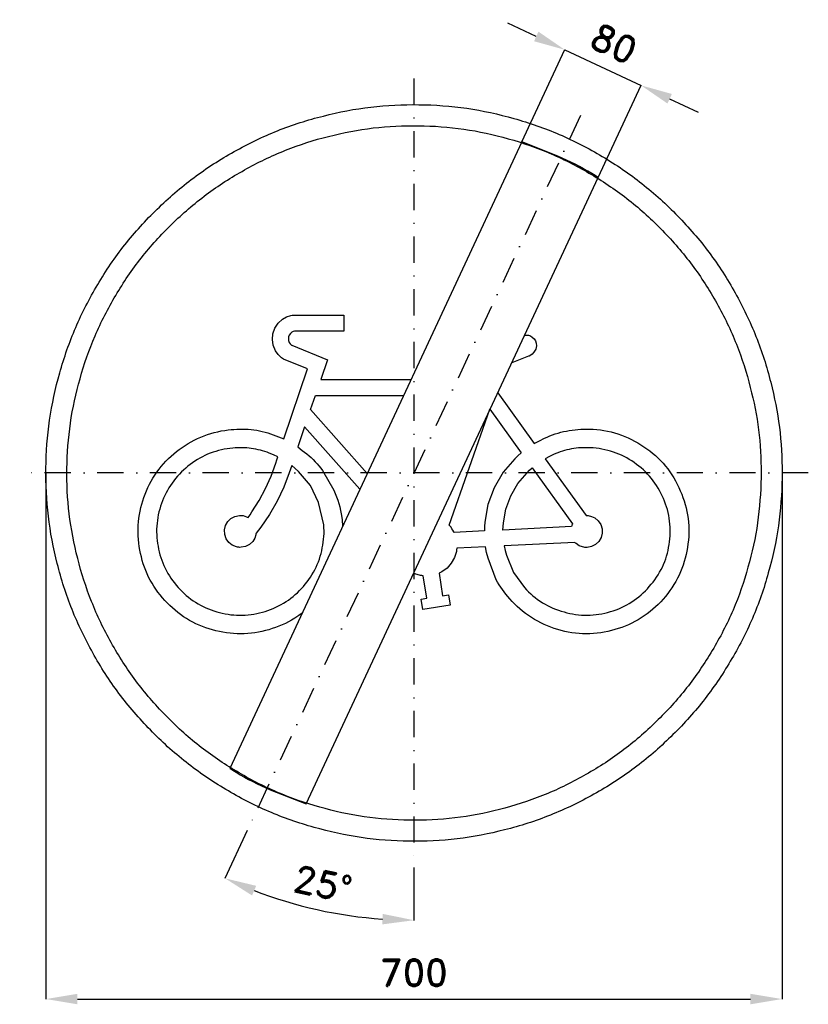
# Model space of a CAD drawing. Header units: millimetres. Extents: x -375 to 375, y -505 to 431.
import ezdxf

# ---------------------------------------------------------------- set-up
doc = ezdxf.new("R2010")
doc.units = ezdxf.units.MM
doc.header["$LTSCALE"] = 5
doc.linetypes.add('ČERCHOVANÁX2', pattern=[2, 1, -0.5, 0, -0.5])
doc.layers.add('Kóty', color=2, linetype='Continuous')
doc.layers.add('Značka', color=7, linetype='Continuous')
doc.styles.get("Standard").update_dxf_attribs({"font": 'romand.shx', "height": 25})
doc.dimstyles.get("Standard").update_dxf_attribs({"dimtxt": 25, "dimasz": 30, "dimexe": 0.18, "dimexo": 0.0625, "dimgap": 12.5, "dimtad": 1, "dimdec": 0, "dimzin": 0, "dimdsep": 46, "dimtxsty": 'Standard', "dimcen": 0.09, "dimadec": 0, "dimazin": 0, "dimtfac": 1, "dimtdec": 0, "dimtofl": 0, "dimtmove": 0, "dimatfit": 3, "dimfxl": 1, "dimtolj": 1, "dimtzin": 0, "dimarcsym": 0})

# ---------------------------------------------------------------- blocks, each defined once
blk = doc.blocks.new('*D2')
at = {"layer": 'Defpoints', "color": 0, "transparency": 16777216}
for p in [(-350.05, 0), (350, -4.58), (350, -500.03)]:
    blk.add_point(p, dxfattribs=at)
at = {"layer": 'Kóty', "color": 0, "lineweight": -2, "transparency": 16777216}
for p, q in [((-350.05, -0.06), (-350.05, -500.21)), ((350, -4.64), (350, -500.21)), ((-320.05, -500.03), (320, -500.03))]:
    blk.add_line(p, q, dxfattribs=at)
at = {"layer": 'Kóty', "color": 0, "transparency": 16777216}
for points in [[(-320.05, -495.03), (-320.05, -505.03), (-350.05, -500.03)], [(320, -495.03), (320, -505.03), (350, -500.03)]]:
    blk.add_solid(points, dxfattribs=at)
at = {"layer": 'Kóty', "color": 0, "transparency": 16777216, "insert": (-0.03, -475.03), "char_height": 25, "attachment_point": 5}
blk.add_mtext('\\A1;700', dxfattribs=at)
blk = doc.blocks.new('*D3')
at = {"layer": 'Defpoints', "color": 0, "transparency": 16777216}
for p in [(215.95, 368.33), (102.6, 314.6), (175.1, 280.77)]:
    blk.add_point(p, dxfattribs=at)
at = {"layer": 'Kóty', "color": 0, "lineweight": -2, "transparency": 16777216}
for p, q in [((116.27, 414.84), (89.08, 427.53)), ((102.63, 314.66), (143.53, 402.32)), ((175.13, 280.83), (216.03, 368.5)), ((243.14, 355.65), (270.32, 342.96))]:
    blk.add_line(p, q, dxfattribs=at)
at = {"layer": 'Kóty', "color": 0, "transparency": 16777216}
for points in [[(118.38, 419.37), (114.15, 410.31), (143.45, 402.16)], [(245.25, 360.18), (241.02, 351.12), (215.95, 368.33)]]:
    blk.add_solid(points, dxfattribs=at)
at = {"layer": 'Kóty', "color": 0, "transparency": 16777216, "insert": (190.27, 407.9), "char_height": 25, "attachment_point": 5, "rotation": 334.98787}
blk.add_mtext('\\A1;80', dxfattribs=at)
blk = doc.blocks.new('*D4')
at = {"layer": 'Defpoints', "color": 0, "transparency": 16777216}
for p in [(0, 375), (158.48, 339.87), (-158.48, -339.87), (0, -375), (-121.93, -407.27)]:
    blk.add_point(p, dxfattribs=at)
at = {"layer": 'Kóty', "color": 0, "lineweight": -2, "transparency": 16777216}
for p, q in [((-158.51, -339.92), (-179.74, -385.46)), ((0, -375.06), (0, -425.31))]:
    blk.add_line(p, q, dxfattribs=at)
blk.add_arc((0, 0), 425.13, 249.04403, 265.95597, dxfattribs=at)
at = {"layer": 'Kóty', "color": 0, "transparency": 16777216}
for points in [[(-154, -401.61), (-150.1, -392.41), (-179.67, -385.3)], [(-29.8, -419.07), (-30.16, -429.07), (0, -425.13)]]:
    blk.add_solid(points, dxfattribs=at)
at = {"layer": 'Kóty', "color": 0, "transparency": 16777216, "insert": (-86.6, -390.64), "char_height": 25, "attachment_point": 5, "rotation": 347.5}
blk.add_mtext('\\A1;25°', dxfattribs=at)

msp = doc.modelspace()

# ---------------------------------------------------------------- linework, layer by layer
at = {"layer": 'Kóty'}
msp.add_lwpolyline([(143.45, 402.16), (215.95, 368.33)], dxfattribs=at)
at = {"layer": 'Značka', "color": 6, "linetype": 'ČERCHOVANÁX2', "lineweight": 25, "ltscale": 5}
for p, q in [((0, 375), (0, -375)), ((158.48, 339.87), (-158.48, -339.87)), ((375, 0), (-375, 0))]:
    msp.add_line(p, q, dxfattribs=at)
at = {"layer": 'Značka', "color": 5}
for points in [[(350, 0), (350, -2.29), (350, -4.58, -0.032166), (346.5, -50.21, -0.035727), (336.9, -95, -0.036668), (321.8, -138.26, -0.034749), (300.8, -178.95, -0.034042), (275, -216.77, -0.034442), (244.2, -250.71, -0.034555), (209.5, -280.56, -0.034426), (171, -305.37, -0.034386), (129.7, -325.22, -0.034417), (86.2, -339.23, -0.034423), (41.2, -347.72, -0.034416), (-4.6, -349.97, -0.034417), (-50.2, -346.53, -0.034417), (-95, -336.86, -0.034422), (-138.2, -321.72, -0.034426), (-179, -300.79, -0.03442), (-216.8, -274.98, -0.034413), (-250.7, -244.23, -0.034403), (-280.6, -209.5, -0.034421), (-305.4, -171.02, -0.034408), (-325.2, -129.75, -0.034417), (-339.2, -86.15, -0.034422), (-347.7, -41.16, -0.034424), (-350, 4.58, -0.034419), (-346.5, 50.24, -0.034407), (-336.9, 95, -0.034408), (-321.7, 138.22, -0.034422), (-300.8, 178.95, -0.034412), (-275, 216.78, -0.034416), (-244.2, 250.71, -0.034411), (-209.5, 280.56, -0.03441), (-171, 305.37, -0.034413), (-129.8, 325.22, -0.034413), (-86.2, 339.23, -0.034418), (-41.2, 347.72, -0.034415), (4.6, 349.97, -0.034418), (50.2, 346.53, -0.034418), (95, 336.86, -0.034414), (138.2, 321.71, -0.034412), (179, 300.79, -0.034421), (216.8, 274.98, -0.034399), (250.7, 244.23, -0.034428), (280.6, 209.5, -0.034495), (305.4, 171.02, -0.034408), (325.2, 129.76, -0.034092), (339.2, 86.15, -0.032807), (347.5, 43.38, -0.034276), (350, 0)], [(330, 0), (330, -2.16), (330, -4.32, -0.032168), (326.7, -47.34, -0.035741), (317.6, -89.57, -0.03666), (303.4, -130.36, -0.034769), (283.6, -168.73, -0.034042), (259.3, -204.39, -0.034451), (230.3, -236.38, -0.034559), (197.5, -264.53, -0.034429), (161.2, -287.92, -0.034392), (122.3, -306.64, -0.034413), (81.2, -319.85, -0.034423), (38.8, -327.85, -0.034417), (-4.3, -329.97, -0.034415), (-47.4, -326.73, -0.034418), (-89.6, -317.61, -0.034421), (-130.3, -303.33, -0.034415), (-168.7, -283.6, -0.034423), (-204.4, -259.27, -0.034424), (-236.4, -230.27, -0.034421), (-264.5, -197.53, -0.034409), (-287.9, -161.25, -0.034412), (-306.6, -122.34, -0.034389), (-319.8, -81.23, -0.034393), (-327.9, -38.8, -0.034449), (-330, 4.32, -0.03444), (-326.7, 47.37, -0.03441), (-317.6, 89.58, -0.034427), (-303.3, 130.32, -0.034404), (-283.6, 168.73, -0.034412), (-259.3, 204.39, -0.034409), (-230.3, 236.38, -0.034409), (-197.5, 264.53, -0.034411), (-161.2, 287.92, -0.034421), (-122.3, 306.64, -0.034411), (-81.2, 319.85, -0.034423), (-38.8, 327.85, -0.034418), (4.3, 329.97, -0.034417), (47.4, 326.73, -0.034418), (89.6, 317.61, -0.034411), (130.3, 303.33, -0.03442), (168.7, 283.6, -0.034412), (204.4, 259.27, -0.034393), (236.4, 230.27, -0.034412), (264.5, 197.53, -0.03449), (287.9, 161.25, -0.034432), (306.6, 122.35, -0.034062), (319.8, 81.23, -0.032789), (327.7, 40.9, -0.034256), (330, 0)], [(175.1, 280.77), (172.2, 282.63), (169.2, 284.46, 0.036005), (136.7, 301.07), (102.6, 314.6), (-175.1, -280.78), (-172.2, -282.63), (-169.2, -284.46, 0.036004), (-136.7, -301.08), (-102.6, -314.6), (175.1, 280.77)], [(-106.2, -133.05, -0.014651), (-110.6, -136.22, -0.073314), (-134.9, -147.95, -0.073309), (-161.4, -152.89, -0.073279), (-188.3, -150, -0.07327), (-213.4, -140.18, -0.073276), (-234.6, -123.55, -0.07326), (-250.8, -101.93, -0.073265), (-260, -76.59, -0.073292), (-262.3, -49.71, -0.07328), (-256.8, -23.3, -0.073266), (-244.5, 0.74, -0.073501), (-225.9, 20.22, -0.073347), (-202.8, 34.1, -0.071978), (-176.6, 40.83, -0.05954), (-154.9, 41.22, -0.064817), (-133.9, 36.34), (-128.9, 34.4), (-123.9, 32.3), (-101.2, 98.85), (-124.1, 108.2), (-125, 108.83), (-125.9, 109.48), (-129.2, 112.51), (-131.8, 116.17), (-133.9, 121.29), (-134.7, 126.81), (-134.3, 132.36), (-132.4, 137.6), (-129.3, 142.25), (-125.2, 145.99), (-121.3, 148.25), (-117.1, 149.61), (-116, 149.82), (-114.9, 150), (-66.8, 150), (-66.8, 134.86), (-112.8, 134.86), (-113.1, 134.81), (-113.5, 134.75), (-114.9, 134.35), (-116.1, 133.66), (-117.5, 132.5), (-118.6, 131.03), (-119.2, 129.36), (-119.5, 127.57), (-119.3, 125.78), (-118.7, 124.09), (-117.9, 122.85), (-116.9, 121.82), (-116.6, 121.59), (-116.3, 121.38), (-82.3, 107.47), (-88.6, 88.85), (-2.7, 88.85)], [(79.64, 76.11), (114.4, 27.91), (119.2, 30.53), (124.2, 33, -0.06024), (145, 39.84, -0.060604), (166.9, 41.55, -0.07533), (194, 37.09, -0.075239), (218.6, 24.85, -0.075167), (239.1, 6.55, -0.074675), (253.2, -16.95, -0.074493), (260.7, -43.37, -0.074534), (260, -70.8, -0.074558), (252.1, -97.08, -0.074489), (236.9, -119.9, -0.074502), (216.1, -137.82, -0.074594), (191, -148.9, -0.07453), (163.8, -152.88, -0.07475), (136.7, -148.76, -0.074593), (111.7, -137.53, -0.073233), (91, -119.5, -0.060557), (78.2, -101.47), (70.4, -81.04), (69.1, -75.68), (68.1, -70.29), (40.7, -71.65), (40.5, -73.17), (40.3, -74.67), (38.5, -80.48), (35.5, -85.79), (31.4, -90.42), (26.5, -93.95), (25.1, -94.68), (23.8, -95.35), (27.2, -116.65), (32.8, -115.75), (34.4, -125.72), (8.3, -129.92), (6.7, -119.96), (12.3, -119.06), (8.8, -97.75), (7.5, -97.56), (6.1, -97.34), (0.9, -95.79), (-0.26, -95.19)], [(-51.37, -15.51), (-104, 43.89), (-110.5, 24.66), (-106.2, 21.44), (-101.9, 18.09, -0.059221), (-87.1, 2.44), (-76.3, -16.36, -0.074067), (-68.7, -42.25, -0.023931), (-67.92, -50.99, -0.023931)], [(-150.1, -57.2), (-150.3, -58.05), (-150.4, -58.89), (-151.5, -62.13), (-153.4, -65.04), (-156.5, -67.99), (-160.3, -69.9), (-164.5, -70.71, -0.074916), (-168.8, -70.25), (-172.8, -68.67), (-176.1, -65.99), (-178.7, -62.51), (-180, -58.45), (-180.3, -54.17), (-179.3, -50), (-177.2, -46.26), (-174.1, -43.3), (-170.3, -41.28), (-166.1, -40.44, -0.060758), (-162.6, -40.59), (-159.3, -41.58), (-158.6, -41.95), (-157.8, -42.34), (-155.9, -39.71), (-154.1, -37.06), (-147.1, -26.15), (-141.1, -14.73), (-135.8, -2.93), (-131.5, 9.26), (-130.5, 12.35), (-129.6, 15.45), (-133.6, 17.26), (-137.7, 18.94, 0.058829), (-154.7, 23.26, 0.059179), (-172.3, 23.52, 0.073553), (-193.7, 18.73, 0.073517), (-212.8, 7.98, 0.073429), (-228.5, -7.35, 0.07296), (-239.1, -26.54, 0.072763), (-244.4, -47.83, 0.072782), (-243.4, -69.73, 0.072835), (-236.7, -90.62, 0.07279), (-224.3, -108.73, 0.07281), (-207.7, -122.98, 0.072807), (-187.6, -131.89, 0.072811), (-165.9, -135.26, 0.072782), (-144.2, -132.31, 0.072814), (-124, -123.79, 0.072795), (-107.1, -109.86, 0.072748), (-94.3, -91.99, 0.072971), (-87.2, -71.24, 0.072903), (-85.8, -49.38), (-90.7, -27.97), (-98.4, -12.1), (-109.7, 1.27), (-113, 4.22), (-116.3, 7.05), (-117.4, 3.57), (-118.6, 0.1), (-123.8, -13.51), (-130.2, -26.68), (-137.4, -39.39), (-145.7, -51.41), (-147.9, -54.32), (-150.1, -57.2)], [(163.8, -40.5), (164.7, -40.52), (165.5, -40.57), (168.9, -41.25), (172, -42.73), (175.3, -45.43), (177.7, -49), (179, -53.07), (179.1, -57.36), (178.1, -61.52), (175.9, -65.18), (172.7, -68.12), (168.9, -70), (164.7, -70.79, -0.073481), (160.4, -70.32), (157.2, -69.14), (154.3, -67.21), (153.7, -66.63), (153.1, -66.03), (85.8, -69.4), (86.8, -73.75), (87.9, -78.08), (94.7, -94.5), (105.2, -108.95, 0.074776), (122.2, -123.33, 0.074677), (142.7, -132.1, 0.074513), (164.8, -135.19, 0.074088), (186.8, -131.74, 0.073921), (207.1, -122.59, 0.073925), (223.8, -107.97, 0.073955), (236.2, -89.42, 0.073905), (242.6, -68.1, 0.07388), (243.1, -45.84, 0.073865), (237.2, -24.37, 0.073858), (225.8, -5.23, 0.074053), (209.4, 9.77, 0.074025), (189.6, 19.87, 0.072645), (167.6, 23.85, 0.060065), (149.7, 22.84, 0.065385), (132.8, 17.5), (128.8, 15.58), (124.8, 13.53), (163.8, -40.5)]]:
    msp.add_lwpolyline(points, format="xyb", dxfattribs=at)
for points in [[(108, 131.05), (108.5, 130.95), (109, 130.84), (110.8, 130.18), (112.4, 129.16), (114.2, 127.51), (115.4, 125.47), (116.2, 123.2), (116.4, 120.8), (115.8, 117.61), (114.1, 114.73), (112.3, 112.79), (110.1, 111.37), (109.5, 111.09), (108.9, 110.83), (93.01, 104.77)], [(105.26, 131.05), (108, 131.05)], [(-44.39, -0.55), (-98.3, 60.38), (-93.8, 73.71), (-9.76, 73.71)], [(72.1, 60.66), (102, 19.18), (98.9, 16.37), (95.8, 13.48), (84.8, 0.62), (76.2, -14.11), (70.2, -30.02), (67.4, -46.71), (67.1, -50.94), (67, -55.18), (38.2, -56.62), (38, -56.25), (37.8, -55.88), (37, -54.41), (36.1, -52.99), (35.2, -51.62), (34.1, -50.32), (33.9, -50), (33.6, -49.69), (72.1, 60.66)], [(150.8, -48.37), (150.8, -48.49), (150.7, -48.62), (150.4, -49.14), (150.2, -49.68), (150, -50.22), (149.8, -50.76), (149.7, -50.9), (149.7, -51.04), (84.6, -54.3), (84.8, -50.94), (85, -47.58), (87.4, -34.38), (92.2, -21.75), (98.8, -9.99), (107.5, 0.23), (109.9, 2.56), (112.4, 4.82), (150.8, -48.37)]]:
    msp.add_lwpolyline(points, dxfattribs=at)

# ---------------------------------------------------------------- dimensions: what is measured, and where the dimension line sits
at = {"layer": 'Kóty'}
dim = msp.add_aligned_dim(p1=(102.6, 314.6), p2=(175.1, 280.77), distance=96.62, dimstyle='Standard', dxfattribs=at)
dim.commit()
dim.dimension.update_dxf_attribs({"geometry": '*D3', "text_midpoint": (190.27, 407.9)})
dim = msp.add_angular_dim_2l(base=(-121.93, -407.27), line1=((0, 375), (0, -375)), line2=((158.48, 339.87), (-158.48, -339.87)), dimstyle='Standard', dxfattribs=at)
dim.commit()
dim.dimension.update_dxf_attribs({"geometry": '*D4', "text_midpoint": (-86.6, -390.64)})
dim = msp.add_linear_dim(base=(350, -500.03), p1=(-350.05, 0), p2=(350, -4.58), dimstyle='Standard', dxfattribs=at)
dim.commit()
dim.dimension.update_dxf_attribs({"geometry": '*D2', "text_midpoint": (-0.03, -475.03)})

doc.saveas('drawing.dxf')
